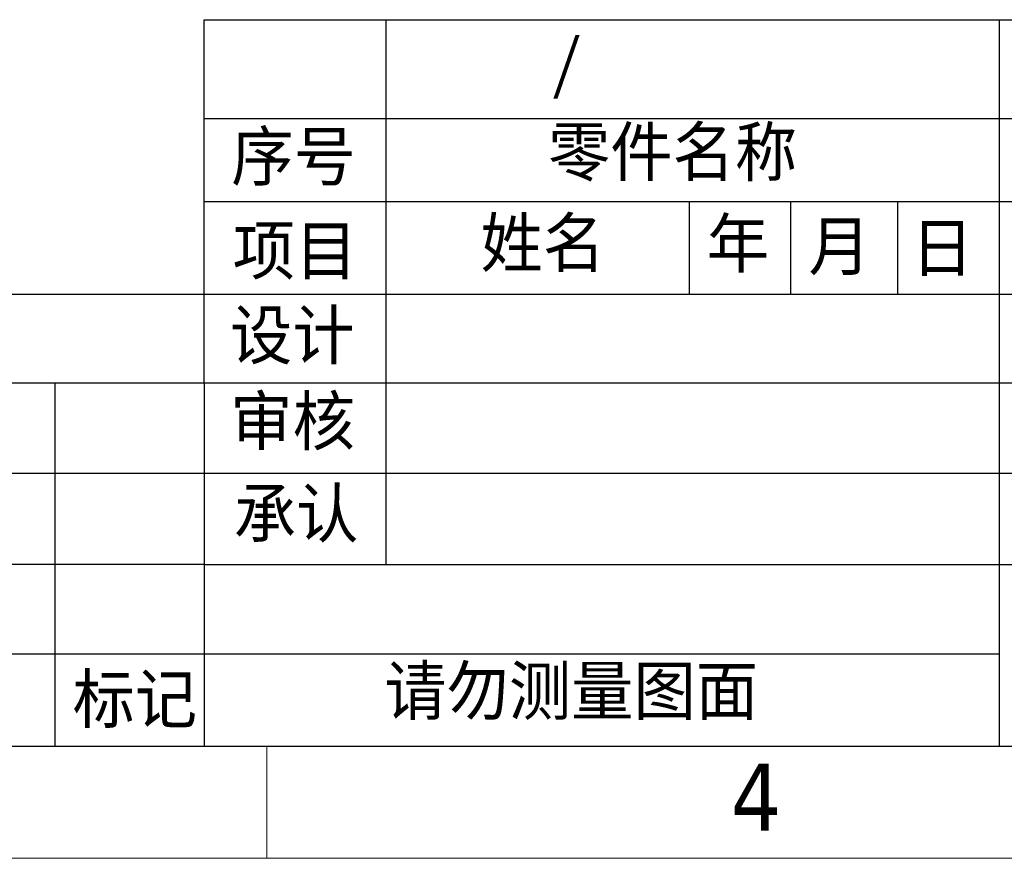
# Model space of a CAD drawing. Header units: millimetres. Extents: x -24622 to 2009, y -1603 to 2074.
# Tile 38 of 256: x -2001 to -1687, y 606 to 874. Entities that reach past the tile are written whole.
import ezdxf
from ezdxf.enums import TextEntityAlignment as Align

# ---------------------------------------------------------------- set-up
doc = ezdxf.new("R2010")
doc.units = ezdxf.units.MM
doc.layers.add('用户自定义1', color=4, linetype='Continuous', lineweight=13)
doc.styles.add('样式 2', font='simkai.ttf', dxfattribs={"width": 0.95})
doc.styles.add('注释文本 (ISO)', font='tahoma.ttf')

msp = doc.modelspace()

# ---------------------------------------------------------------- linework, layer by layer
at = {"color": 7, "linetype": 'Continuous', "lineweight": 25}
for p, q in [((-1942.524, 758.271), (-1942.524, 874.34)), ((-1942.524, 874.34), (-877.519, 874.34)), ((-1884.49, 874.34), (-1884.49, 700.237)), ((-1688.623, 874.34), (-1688.623, 642.202)), ((-1942.524, 842.789), (-877.519, 842.789)), ((-1942.524, 816.306), (-877.519, 816.306)), ((-1787.608, 816.306), (-1787.608, 786.687)), ((-1755.324, 816.306), (-1755.324, 786.687)), ((-1721.094, 816.306), (-1721.094, 786.687)), ((-2895.935, 786.687), (-1942.524, 786.687)), ((-1942.524, 786.687), (-1130.039, 786.687)), ((-2452.511, 758.271), (-1942.524, 758.271)), ((-1990.258, 758.271), (-1990.258, 642.202)), ((-1942.524, 758.271), (-1942.524, 642.202)), ((-1942.524, 758.271), (-1130.039, 758.271)), ((-2895.935, 729.447), (-1942.524, 729.447)), ((-1942.524, 729.447), (-1130.039, 729.447)), ((-1942.524, 700.237), (-2895.935, 700.237)), ((-1942.524, 700.237), (-877.519, 700.237)), ((-2895.935, 671.735), (-1942.524, 671.735)), ((-1942.524, 671.735), (-1688.623, 671.735))]:
    msp.add_line(p, q, dxfattribs=at)
at = {"color": 0, "linetype": 'Continuous', "lineweight": 25}
msp.add_line((-2895.935, 642.202), (-877.519, 642.202), dxfattribs=at)
at = {"layer": '用户自定义1', "color": 0, "lineweight": 15, "ltscale": 0.3}
for p, q in [((-877.519, 642.202), (-2895.958, 642.202)), ((-1922.527, 642.202), (-1922.527, 606.414)), ((-1913.237, 642.202), (-984.883, 642.202)), ((-1808.005, 642.202), (-877.519, 642.202)), ((-841.731, 606.414), (-2931.746, 606.414))]:
    msp.add_line(p, q, dxfattribs=at)
at = {"layer": '用户自定义1', "color": 0}
msp.add_line((-1820.868, 642.202), (-877.519, 642.202), dxfattribs=at)

# ---------------------------------------------------------------- texts
at = {"color": 7, "linetype": 'Continuous', "lineweight": 25, "char_height": 15.355, "attachment_point": 1, "style": '样式 2'}
for s, insert in [('{\\fKaiTi|b0|i0|c134|p48;/}', (-1831.791, 868.179)), ('序号', (-1933.876, 838.371)), ('零件名称', (-1832.736, 839.799)), ('姓名', (-1854.27, 810.719)), ('年', (-1782.013, 810.528)), ('项目', (-1933.419, 808.301)), ('月', (-1749.52, 809.698)), ('日', (-1716.773, 809.213)), ('设计', (-1934.285, 781.274)), ('审核', (-1934.195, 753.808)), ('承认', (-1933.097, 724.309)), ('请勿测量图面', (-1885.018, 667.605))]:
    msp.add_mtext(s, dxfattribs=dict(at, insert=insert))
at = {"color": 0, "linetype": 'Continuous', "lineweight": 25, "insert": (-1984.588, 665.011), "char_height": 15.355, "attachment_point": 1, "style": '样式 2'}
msp.add_mtext('标记', dxfattribs=at)
at = {"layer": '用户自定义1', "color": 0, "lineweight": 15, "ltscale": 0.3, "style": '注释文本 (ISO)'}
msp.add_text('4', height=21.473, dxfattribs=at).set_placement((-1766.253, 615.22), align=Align.CENTER)

doc.saveas('drawing.dxf')
